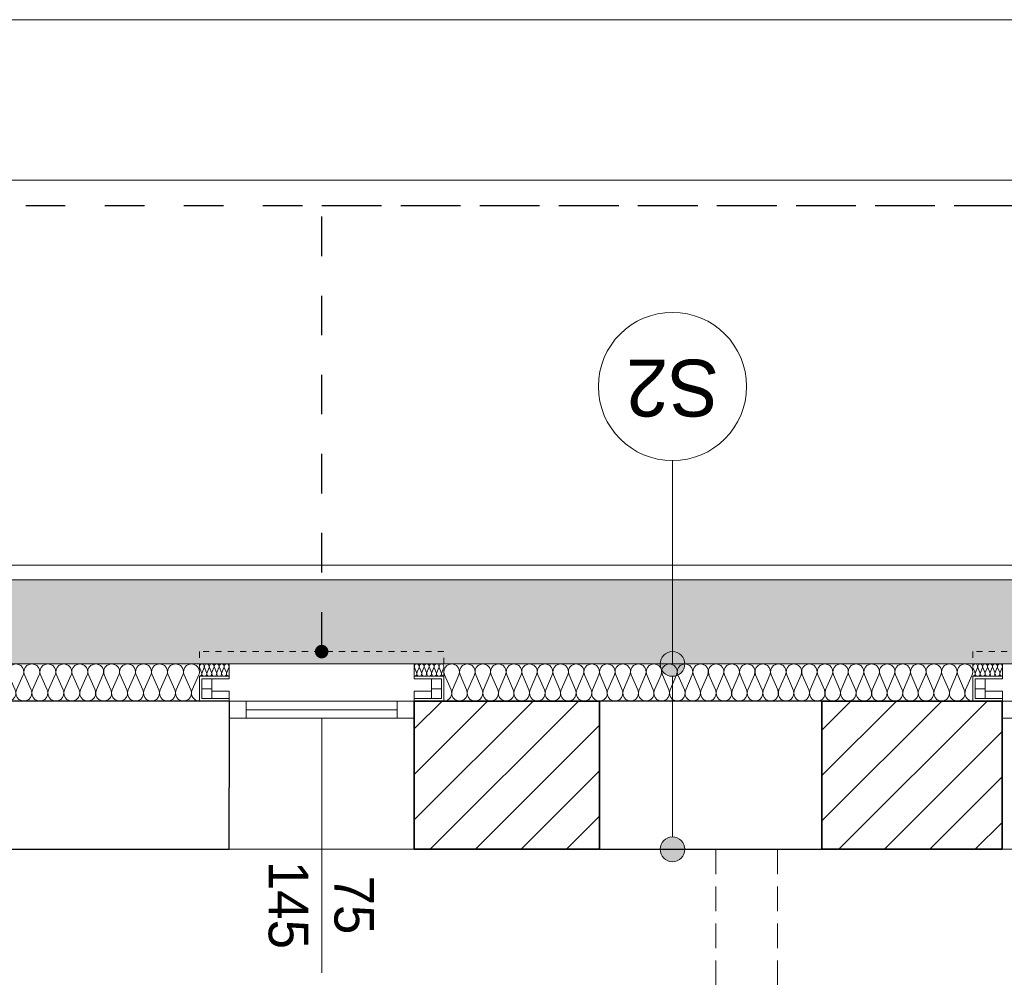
# Model space of a CAD drawing. Extents: x -547885 to -186295, y -25370 to 156194.
# Tile 168 of 256: x -484416 to -480430, y 43820 to 47694. Entities that reach past the tile are written whole.
import ezdxf

# ---------------------------------------------------------------- set-up
doc = ezdxf.new("R2010")
doc.units = 0
doc.header["$MEASUREMENT"] = 0
for name, pattern in [('Hidden Line', [50, 25, -25]), ('Krawędzie ukryte', [150, 100, -50]), ('Przerywana', [320, 160, -160])]:
    doc.linetypes.add(name, pattern=pattern)
for name, color, linetype in [('Arch ocieplenie', 7, 'Continuous'), ('Arch opisy', 7, 'Continuous'), ('Arch zmurowania', 7, 'Continuous'), ('INWENT WYMIARY', 7, 'Continuous')]:
    doc.layers.add(name, color=color, linetype=linetype)
for name, color, linetype, lineweight, true_color in [('Arch ocieplenie_Nr_Pióra__44', 7, 'Continuous', 9, 0x029e21), ('Arch okna_Nr_Pióra__82', 7, 'Continuous', 20, 0xaaaaaa), ('Arch wykończenie_Nr_Pióra__3', 7, 'Continuous', 18, 0xff6600)]:
    doc.layers.add(name, color=color, linetype=linetype, lineweight=lineweight, true_color=true_color)
for name, color, linetype, lineweight in [('Arch opisy_Nr_Pióra__1', 7, 'Continuous', 25), ('Arch opisy_Nr_Pióra__21', 7, 'Continuous', 9), ('ARCH TABELA_Nr_Pióra__21', 7, 'Continuous', 9), ('Arch teren_Nr_Pióra__5', 7, 'Continuous', 13), ('Arch wyposarzenie_Nr_Pióra__10', 134, 'Continuous', 18), ('Arch zmurowania_Nr_Pióra__21', 7, 'Continuous', 9), ('Arch zmurowania_Nr_Pióra__27', 7, 'Continuous', 35), ('INWENT WYMIARY_Nr_Pióra__21', 7, 'Continuous', 9), ('INWENT. OKNA_Nr_Pióra__21', 7, 'Continuous', 9), ('INWENT. OKNA_Nr_Pióra__5', 7, 'Continuous', 13), ('INWENT.ŚCIANY_Nr_Pióra__1', 7, 'Continuous', 25), ('INWENT.ŚCIANY_Nr_Pióra__21', 7, 'Continuous', 9), ('Istniejące stropy_Nr_Pióra__5', 7, 'Continuous', 13)]:
    doc.layers.add(name, color=color, linetype=linetype, lineweight=lineweight)
doc.styles.add('GENERATED_STYLE_2', font='txt')
doc.styles.add('GENERATED_STYLE_7', font='txt')
doc.dimstyles.new('GENERATED_STYLE__13', dxfattribs={"dimtxt": 0.18, "dimasz": 109.44, "dimexe": 0.18, "dimexo": 0.0625, "dimgap": 0.09, "dimtad": 0, "dimtih": 1, "dimtoh": 1, "dimdec": 4, "dimzin": 0, "dimdsep": 46, "dimcen": 0.09, "dimadec": 0, "dimazin": 0, "dimtfac": 1, "dimtdec": 4, "dimtmove": 0, "dimatfit": 3, "dimldrblk": 'ARROWHEAD_11', "dimfxl": 0, "dimtolj": 1, "dimtzin": 0, "dimarcsym": 0})
doc.dimstyles.new('GENERATED_STYLE__5', dxfattribs={"dimtxt": 160.000002, "dimasz": 114, "dimexe": 0.18, "dimexo": 0, "dimgap": 0.09, "dimtad": 1, "dimtih": 1, "dimtoh": 1, "dimdec": 0, "dimlfac": 0.1, "dimzin": 0, "dimdsep": 46, "dimtxsty": 'GENERATED_STYLE_2', "dimblk": 'ARROWHEAD_2', "dimblk1": 'ARROWHEAD_2', "dimblk2": 'ARROWHEAD_2', "dimcen": 0.09, "dimclrd": 7, "dimclre": 7, "dimclrt": 7, "dimazin": 0, "dimtfac": 1, "dimtdec": 4, "dimtmove": 0, "dimatfit": 3, "dimfxl": 0, "dimtolj": 1, "dimtzin": 0, "dimarcsym": 0})
doc.dimstyles.new('GENERATED_STYLE__6', dxfattribs={"dimtxt": 160.000002, "dimasz": 114, "dimexe": 0.18, "dimexo": 0, "dimgap": 0.09, "dimtad": 1, "dimdec": 0, "dimlfac": 0.1, "dimzin": 0, "dimdsep": 46, "dimtxsty": 'GENERATED_STYLE_2', "dimblk": 'ARROWHEAD_2', "dimblk1": 'ARROWHEAD_2', "dimblk2": 'ARROWHEAD_2', "dimcen": 0.09, "dimclrd": 7, "dimclre": 7, "dimclrt": 7, "dimazin": 0, "dimtfac": 1, "dimtdec": 4, "dimtmove": 2, "dimatfit": 3, "dimfxl": 0, "dimtolj": 1, "dimtzin": 0, "dimarcsym": 0})
doc.dimstyles.new('GENERATED_STYLE__7', dxfattribs={"dimtxt": 160.000002, "dimasz": 114, "dimexe": 0.18, "dimexo": 0, "dimgap": 0.09, "dimtad": 1, "dimdec": 0, "dimlfac": 0.1, "dimzin": 0, "dimdsep": 46, "dimtxsty": 'GENERATED_STYLE_2', "dimblk": 'ARROWHEAD_2', "dimblk1": 'ARROWHEAD_2', "dimblk2": 'ARROWHEAD_2', "dimcen": 0.09, "dimclrd": 7, "dimclre": 7, "dimclrt": 7, "dimazin": 0, "dimtfac": 1, "dimtdec": 4, "dimtmove": 0, "dimatfit": 3, "dimfxl": 0, "dimtolj": 1, "dimtzin": 0, "dimarcsym": 0})
pattern_1 = [(45, (0, 0), (-91.923878, 91.923878), [])]

# ---------------------------------------------------------------- blocks, each defined once
blk = doc.blocks.new('Izolacja cieplna 14_59', base_point=(-482698.3, 44937.6))
at = {"layer": 'Arch ocieplenie_Nr_Pióra__44', "linetype": 'Continuous'}
for p, q in [((-482695.7, 45042.9), (-482669.5, 44982.3)), ((-482664.2, 44982.3), (-482638, 45042.9)), ((-482632.7, 45042.9), (-482606.5, 44982.3)), ((-482601.3, 44982.3), (-482575.1, 45042.9)), ((-482569.8, 45042.9), (-482543.6, 44982.3)), ((-482538.3, 44982.3), (-482512.1, 45042.9)), ((-482506.8, 45042.9), (-482480.6, 44982.3)), ((-482475.3, 44982.3), (-482449.2, 45042.9)), ((-482443.9, 45042.9), (-482417.7, 44982.3)), ((-482412.4, 44982.3), (-482386.2, 45042.9)), ((-482380.9, 45042.9), (-482354.7, 44982.3)), ((-482349.4, 44982.3), (-482323.2, 45042.9)), ((-482318, 45042.9), (-482291.8, 44982.3)), ((-482286.5, 44982.3), (-482260.3, 45042.9)), ((-482255, 45042.9), (-482228.8, 44982.3)), ((-482223.5, 44982.3), (-482197.3, 45042.9)), ((-482192.1, 45042.9), (-482165.9, 44982.3)), ((-482160.6, 44982.3), (-482134.4, 45042.9)), ((-482129.1, 45042.9), (-482102.9, 44982.3)), ((-482097.6, 44982.3), (-482071.4, 45042.9)), ((-482066.1, 45042.9), (-482040, 44982.3)), ((-482034.7, 44982.3), (-482008.5, 45042.9)), ((-482003.2, 45042.9), (-481977, 44982.3)), ((-481971.7, 44982.3), (-481945.5, 45042.9)), ((-481940.2, 45042.9), (-481914.1, 44982.3)), ((-481908.8, 44982.3), (-481882.6, 45042.9)), ((-481877.3, 45042.9), (-481851.1, 44982.3)), ((-481845.8, 44982.3), (-481819.6, 45042.9)), ((-481814.3, 45042.9), (-481788.1, 44982.3)), ((-481782.9, 44982.3), (-481756.7, 45042.9)), ((-481751.4, 45042.9), (-481725.2, 44982.3)), ((-481719.9, 44982.3), (-481693.7, 45042.9)), ((-481688.4, 45042.9), (-481662.2, 44982.3)), ((-481657, 44982.3), (-481630.8, 45042.9)), ((-481625.5, 45042.9), (-481599.3, 44982.3)), ((-481594, 44982.3), (-481567.8, 45042.9)), ((-481562.5, 45042.9), (-481536.3, 44982.3)), ((-481531, 44982.3), (-481504.9, 45042.9)), ((-481499.6, 45042.9), (-481473.4, 44982.3)), ((-481468.1, 44982.3), (-481441.9, 45042.9)), ((-481436.6, 45042.9), (-481410.4, 44982.3)), ((-481405.1, 44982.3), (-481378.9, 45042.9)), ((-481373.7, 45042.9), (-481347.5, 44982.3)), ((-481342.2, 44982.3), (-481316, 45042.9)), ((-481310.7, 45042.9), (-481284.5, 44982.3)), ((-481279.2, 44982.3), (-481253, 45042.9)), ((-481247.8, 45042.9), (-481221.6, 44982.3)), ((-481216.3, 44982.3), (-481190.1, 45042.9)), ((-481184.8, 45042.9), (-481158.6, 44982.3)), ((-481153.3, 44982.3), (-481127.1, 45042.9)), ((-481121.8, 45042.9), (-481095.7, 44982.3)), ((-481090.4, 44982.3), (-481064.2, 45042.9)), ((-481058.9, 45042.9), (-481032.7, 44982.3)), ((-481027.4, 44982.3), (-481001.2, 45042.9)), ((-480995.9, 45042.9), (-480969.8, 44982.3)), ((-480964.5, 44982.3), (-480938.3, 45042.9)), ((-480933, 45042.9), (-480906.8, 44982.3)), ((-480901.5, 44982.3), (-480875.3, 45042.9)), ((-480870, 45042.9), (-480843.8, 44982.3)), ((-480838.6, 44982.3), (-480812.4, 45042.9)), ((-480807.1, 45042.9), (-480780.9, 44982.3)), ((-480775.6, 44982.3), (-480749.4, 45042.9)), ((-480744.1, 45042.9), (-480717.9, 44982.3)), ((-480712.6, 44982.3), (-480686.5, 45042.9)), ((-480681.2, 45042.9), (-480655, 44982.3)), ((-480649.7, 44982.3), (-480623.5, 45042.9)), ((-480618.2, 45042.9), (-480592, 44982.3)), ((-480586.7, 44982.3), (-480560.6, 45042.9))]:
    blk.add_line(p, q, dxfattribs=at)
for centre, start_param, end_param in [((-482666.8, 45055.7), 4.299595, 8.266775), ((-482603.9, 45055.7), 4.299595, 8.266775), ((-482540.9, 45055.7), 4.299595, 8.266775), ((-482478, 45055.7), 4.299595, 8.266775), ((-482415, 45055.7), 4.299595, 8.266775), ((-482352.1, 45055.7), 4.299595, 8.266775), ((-482289.1, 45055.7), 4.299595, 8.266775), ((-482226.2, 45055.7), 4.299595, 8.266775), ((-482163.2, 45055.7), 4.299595, 8.266775), ((-482100.3, 45055.7), 4.299595, 8.266775), ((-482037.3, 45055.7), 4.299595, 8.266775), ((-481974.4, 45055.7), 4.299595, 8.266775), ((-481911.4, 45055.7), 4.299595, 8.266775), ((-481848.5, 45055.7), 4.299595, 8.266775), ((-481785.5, 45055.7), 4.299595, 8.266775), ((-481722.5, 45055.7), 4.299595, 8.266775), ((-481659.6, 45055.7), 4.299595, 8.266775), ((-481596.6, 45055.7), 4.299595, 8.266775), ((-481533.7, 45055.7), 4.299595, 8.266775), ((-481470.7, 45055.7), 4.299595, 8.266775), ((-481407.8, 45055.7), 4.299595, 8.266775), ((-481344.8, 45055.7), 4.299595, 8.266775), ((-481281.9, 45055.7), 4.299595, 8.266775), ((-481218.9, 45055.7), 4.299595, 8.266775), ((-481156, 45055.7), 4.299595, 8.266775), ((-481093, 45055.7), 4.299595, 8.266775), ((-481030.1, 45055.7), 4.299595, 8.266775), ((-480967.1, 45055.7), 4.299595, 8.266775), ((-480904.2, 45055.7), 4.299595, 8.266775), ((-480841.2, 45055.7), 4.299595, 8.266775), ((-480778.2, 45055.7), 4.299595, 8.266775), ((-480715.3, 45055.7), 4.299595, 8.266775), ((-480652.3, 45055.7), 4.299595, 8.266775), ((-480589.4, 45055.7), 4.299595, 8.266775), ((-482698.3, 44969.5), 3.141593, 5.125182), ((-482635.4, 44969.5), 1.158004, 5.125183), ((-482572.4, 44969.5), 1.158004, 5.125183), ((-482509.5, 44969.5), 1.158004, 5.125183), ((-482446.5, 44969.5), 1.158004, 5.125183), ((-482383.6, 44969.5), 1.158004, 5.125183), ((-482320.6, 44969.5), 1.158004, 5.125183), ((-482257.7, 44969.5), 1.158004, 5.125183), ((-482194.7, 44969.5), 1.158004, 5.125183), ((-482131.7, 44969.5), 1.158004, 5.125183), ((-482068.8, 44969.5), 1.158004, 5.125183), ((-482005.8, 44969.5), 1.158004, 5.125183), ((-481942.9, 44969.5), 1.158004, 5.125183), ((-481879.9, 44969.5), 1.158004, 5.125183), ((-481817, 44969.5), 1.158004, 5.125183), ((-481754, 44969.5), 1.158004, 5.125183), ((-481691.1, 44969.5), 1.158004, 5.125183), ((-481628.1, 44969.5), 1.158004, 5.125183), ((-481565.2, 44969.5), 1.158004, 5.125183), ((-481502.2, 44969.5), 1.158004, 5.125183), ((-481439.3, 44969.5), 1.158004, 5.125183), ((-481376.3, 44969.5), 1.158004, 5.125183), ((-481313.4, 44969.5), 1.158004, 5.125183), ((-481250.4, 44969.5), 1.158004, 5.125183), ((-481187.4, 44969.5), 1.158004, 5.125183), ((-481124.5, 44969.5), 1.158004, 5.125183), ((-481061.5, 44969.5), 1.158004, 5.125183), ((-480998.6, 44969.5), 1.158004, 5.125183), ((-480935.6, 44969.5), 1.158004, 5.125183), ((-480872.7, 44969.5), 1.158004, 5.125183), ((-480809.7, 44969.5), 1.158004, 5.125183), ((-480746.8, 44969.5), 1.158004, 5.125183), ((-480683.8, 44969.5), 1.158004, 5.125183), ((-480620.9, 44969.5), 1.158004, 5.125183), ((-480557.9, 44969.5), 1.158004, 3.141593)]:
    blk.add_ellipse(centre, major_axis=(0, 31.9), ratio=0.986677, start_param=start_param, end_param=end_param, dxfattribs=at)
blk = doc.blocks.new('Izolacja cieplna 14_60', base_point=(-485238.3, 44937.6))
at = {"layer": 'Arch ocieplenie_Nr_Pióra__44', "linetype": 'Continuous'}
for p, q in [((-485235.6, 45042.9), (-485208.7, 44982.3)), ((-485203.3, 44982.3), (-485176.5, 45042.9)), ((-485171, 45042.9), (-485144.2, 44982.3)), ((-485138.7, 44982.3), (-485111.9, 45042.9)), ((-485106.4, 45042.9), (-485079.6, 44982.3)), ((-485074.2, 44982.3), (-485047.3, 45042.9)), ((-485041.9, 45042.9), (-485015, 44982.3)), ((-485009.6, 44982.3), (-484982.7, 45042.9)), ((-484977.3, 45042.9), (-484950.4, 44982.3)), ((-484945, 44982.3), (-484918.1, 45042.9)), ((-484912.7, 45042.9), (-484885.8, 44982.3)), ((-484880.4, 44982.3), (-484853.5, 45042.9)), ((-484848.1, 45042.9), (-484821.2, 44982.3)), ((-484815.8, 44982.3), (-484789, 45042.9)), ((-484783.5, 45042.9), (-484756.7, 44982.3)), ((-484751.2, 44982.3), (-484724.4, 45042.9)), ((-484718.9, 45042.9), (-484692.1, 44982.3)), ((-484686.7, 44982.3), (-484659.8, 45042.9)), ((-484654.4, 45042.9), (-484627.5, 44982.3)), ((-484622.1, 44982.3), (-484595.2, 45042.9)), ((-484589.8, 45042.9), (-484562.9, 44982.3)), ((-484557.5, 44982.3), (-484530.6, 45042.9)), ((-484525.2, 45042.9), (-484498.3, 44982.3)), ((-484492.9, 44982.3), (-484466, 45042.9)), ((-484460.6, 45042.9), (-484433.7, 44982.3)), ((-484428.3, 44982.3), (-484401.5, 45042.9)), ((-484396, 45042.9), (-484369.2, 44982.3)), ((-484363.7, 44982.3), (-484336.9, 45042.9)), ((-484331.4, 45042.9), (-484304.6, 44982.3)), ((-484299.2, 44982.3), (-484272.3, 45042.9)), ((-484266.9, 45042.9), (-484240, 44982.3)), ((-484234.6, 44982.3), (-484207.7, 45042.9)), ((-484202.3, 45042.9), (-484175.4, 44982.3)), ((-484170, 44982.3), (-484143.1, 45042.9)), ((-484137.7, 45042.9), (-484110.8, 44982.3)), ((-484105.4, 44982.3), (-484078.5, 45042.9)), ((-484073.1, 45042.9), (-484046.2, 44982.3)), ((-484040.8, 44982.3), (-484014, 45042.9)), ((-484008.5, 45042.9), (-483981.7, 44982.3)), ((-483976.2, 44982.3), (-483949.4, 45042.9)), ((-483943.9, 45042.9), (-483917.1, 44982.3)), ((-483911.7, 44982.3), (-483884.8, 45042.9)), ((-483879.4, 45042.9), (-483852.5, 44982.3)), ((-483847.1, 44982.3), (-483820.2, 45042.9)), ((-483814.8, 45042.9), (-483787.9, 44982.3)), ((-483782.5, 44982.3), (-483755.6, 45042.9)), ((-483750.2, 45042.9), (-483723.3, 44982.3)), ((-483717.9, 44982.3), (-483691, 45042.9))]:
    blk.add_line(p, q, dxfattribs=at)
for centre, start_param, end_param in [((-485206, 45055.7), 5.870392, 9.837571), ((-485141.5, 45055.7), 5.870392, 9.837571), ((-485076.9, 45055.7), 5.870392, 9.837571), ((-485012.3, 45055.7), 5.870392, 9.837571), ((-484947.7, 45055.7), 5.870392, 9.837571), ((-484883.1, 45055.7), 5.870392, 9.837571), ((-484818.5, 45055.7), 5.870392, 9.837571), ((-484754, 45055.7), 5.870392, 9.837571), ((-484689.4, 45055.7), 5.870392, 9.837571), ((-484624.8, 45055.7), 5.870392, 9.837571), ((-484560.2, 45055.7), 5.870392, 9.837571), ((-484495.6, 45055.7), 5.870392, 9.837571), ((-484431, 45055.7), 5.870392, 9.837571), ((-484366.5, 45055.7), 5.870392, 9.837571), ((-484301.9, 45055.7), 5.870392, 9.837571), ((-484237.3, 45055.7), 5.870392, 9.837571), ((-484172.7, 45055.7), 5.870392, 9.837571), ((-484108.1, 45055.7), 5.870392, 9.837571), ((-484043.5, 45055.7), 5.870392, 9.837571), ((-483979, 45055.7), 5.870392, 9.837571), ((-483914.4, 45055.7), 5.870392, 9.837571), ((-483849.8, 45055.7), 5.870392, 9.837571), ((-483785.2, 45055.7), 5.870392, 9.837571), ((-483720.6, 45055.7), 5.870392, 9.837571), ((-485238.3, 44969.5), 4.712389, 6.695979), ((-485173.7, 44969.5), 2.7288, 6.695979), ((-485109.2, 44969.5), 2.7288, 6.695979), ((-485044.6, 44969.5), 2.7288, 6.695979), ((-484980, 44969.5), 2.7288, 6.695979), ((-484915.4, 44969.5), 2.7288, 6.695979), ((-484850.8, 44969.5), 2.7288, 6.695979), ((-484786.2, 44969.5), 2.7288, 6.695979), ((-484721.7, 44969.5), 2.7288, 6.695979), ((-484657.1, 44969.5), 2.7288, 6.695979), ((-484592.5, 44969.5), 2.7288, 6.695979), ((-484527.9, 44969.5), 2.7288, 6.695979), ((-484463.3, 44969.5), 2.7288, 6.695979), ((-484398.7, 44969.5), 2.7288, 6.695979), ((-484334.2, 44969.5), 2.7288, 6.695979), ((-484269.6, 44969.5), 2.7288, 6.695979), ((-484205, 44969.5), 2.7288, 6.695979), ((-484140.4, 44969.5), 2.7288, 6.695979), ((-484075.8, 44969.5), 2.7288, 6.695979), ((-484011.2, 44969.5), 2.7288, 6.695979), ((-483946.7, 44969.5), 2.7288, 6.695979), ((-483882.1, 44969.5), 2.7288, 6.695979), ((-483817.5, 44969.5), 2.7288, 6.695979), ((-483752.9, 44969.5), 2.7288, 6.695979), ((-483688.3, 44969.5), 2.7288, 4.712389)]:
    blk.add_ellipse(centre, major_axis=(32.3, 0), ratio=0.987924, start_param=start_param, end_param=end_param, dxfattribs=at)
blk = doc.blocks.new('Izolacja cieplna 14_88', base_point=(-483688.3, 45037.6))
at = {"layer": 'Arch ocieplenie_Nr_Pióra__44', "linetype": 'Continuous'}
for p, q in [((-483687.5, 45072.7), (-483679.2, 45052.5)), ((-483677.5, 45052.5), (-483669.2, 45072.7)), ((-483667.5, 45072.7), (-483659.2, 45052.5)), ((-483657.5, 45052.5), (-483649.2, 45072.7)), ((-483647.5, 45072.7), (-483639.2, 45052.5)), ((-483637.5, 45052.5), (-483629.2, 45072.7)), ((-483627.5, 45072.7), (-483619.2, 45052.5)), ((-483617.5, 45052.5), (-483609.2, 45072.7)), ((-483607.5, 45072.7), (-483599.2, 45052.5)), ((-483597.5, 45052.5), (-483589.2, 45072.7)), ((-483587.5, 45072.7), (-483579.2, 45052.5)), ((-483577.5, 45052.5), (-483569.2, 45072.7))]:
    blk.add_line(p, q, dxfattribs=at)
for centre, start_param, end_param in [((-483678.3, 45077), 4.299595, 8.266775), ((-483658.3, 45077), 4.299595, 8.266775), ((-483638.3, 45077), 4.299595, 8.266775), ((-483618.3, 45077), 4.299595, 8.266775), ((-483598.3, 45077), 4.299595, 8.266775), ((-483578.3, 45077), 4.299595, 8.266775), ((-483688.3, 45048.3), 3.141593, 5.125182), ((-483668.3, 45048.3), 1.158004, 5.125183), ((-483648.3, 45048.3), 1.158004, 5.125183), ((-483628.3, 45048.3), 1.158004, 5.125183), ((-483608.3, 45048.3), 1.158004, 5.125183), ((-483588.3, 45048.3), 1.158004, 5.125183), ((-483568.3, 45048.3), 1.158004, 3.141593)]:
    blk.add_ellipse(centre, major_axis=(0, 10.6), ratio=0.940491, start_param=start_param, end_param=end_param, dxfattribs=at)
blk = doc.blocks.new('Izolacja cieplna 14_89', base_point=(-482818.3, 45037.6))
at = {"layer": 'Arch ocieplenie_Nr_Pióra__44', "linetype": 'Continuous'}
for p, q in [((-482817.5, 45072.7), (-482809.2, 45052.5)), ((-482807.5, 45052.5), (-482799.2, 45072.7)), ((-482797.5, 45072.7), (-482789.2, 45052.5)), ((-482787.5, 45052.5), (-482779.2, 45072.7)), ((-482777.5, 45072.7), (-482769.2, 45052.5)), ((-482767.5, 45052.5), (-482759.2, 45072.7)), ((-482757.5, 45072.7), (-482749.2, 45052.5)), ((-482747.5, 45052.5), (-482739.2, 45072.7)), ((-482737.5, 45072.7), (-482729.2, 45052.5)), ((-482727.5, 45052.5), (-482719.2, 45072.7)), ((-482717.5, 45072.7), (-482709.2, 45052.5)), ((-482707.5, 45052.5), (-482699.2, 45072.7))]:
    blk.add_line(p, q, dxfattribs=at)
for centre, start_param, end_param in [((-482808.3, 45077), 4.299595, 8.266775), ((-482788.3, 45077), 4.299595, 8.266775), ((-482768.3, 45077), 4.299595, 8.266775), ((-482748.3, 45077), 4.299595, 8.266775), ((-482728.3, 45077), 4.299595, 8.266775), ((-482708.3, 45077), 4.299595, 8.266775), ((-482818.3, 45048.3), 3.141593, 5.125182), ((-482798.3, 45048.3), 1.158004, 5.125183), ((-482778.3, 45048.3), 1.158004, 5.125183), ((-482758.3, 45048.3), 1.158004, 5.125183), ((-482738.3, 45048.3), 1.158004, 5.125183), ((-482718.3, 45048.3), 1.158004, 5.125183), ((-482698.3, 45048.3), 1.158004, 3.141593)]:
    blk.add_ellipse(centre, major_axis=(0, 10.6), ratio=0.940491, start_param=start_param, end_param=end_param, dxfattribs=at)
blk = doc.blocks.new('Izolacja cieplna 14_92', base_point=(-480557.9, 45037.6))
at = {"layer": 'Arch ocieplenie_Nr_Pióra__44', "linetype": 'Continuous'}
for p, q in [((-480557.1, 45072.7), (-480548.7, 45052.5)), ((-480547.1, 45052.5), (-480538.7, 45072.7)), ((-480537.1, 45072.7), (-480528.7, 45052.5)), ((-480527.1, 45052.5), (-480518.7, 45072.7)), ((-480517.1, 45072.7), (-480508.7, 45052.5)), ((-480507.1, 45052.5), (-480498.7, 45072.7)), ((-480497.1, 45072.7), (-480488.7, 45052.5)), ((-480487.1, 45052.5), (-480478.7, 45072.7)), ((-480477.1, 45072.7), (-480468.7, 45052.5)), ((-480467.1, 45052.5), (-480458.7, 45072.7)), ((-480457.1, 45072.7), (-480448.7, 45052.5)), ((-480447.1, 45052.5), (-480438.7, 45072.7))]:
    blk.add_line(p, q, dxfattribs=at)
for centre, start_param, end_param in [((-480547.9, 45077), 4.299595, 8.266775), ((-480527.9, 45077), 4.299595, 8.266775), ((-480507.9, 45077), 4.299595, 8.266775), ((-480487.9, 45077), 4.299595, 8.266775), ((-480467.9, 45077), 4.299595, 8.266775), ((-480447.9, 45077), 4.299595, 8.266775), ((-480557.9, 45048.3), 3.141593, 5.125182), ((-480537.9, 45048.3), 1.158004, 5.125183), ((-480517.9, 45048.3), 1.158004, 5.125183), ((-480497.9, 45048.3), 1.158004, 5.125183), ((-480477.9, 45048.3), 1.158004, 5.125183), ((-480457.9, 45048.3), 1.158004, 5.125183), ((-480437.9, 45048.3), 1.158004, 3.141593)]:
    blk.add_ellipse(centre, major_axis=(0, 10.6), ratio=0.940491, start_param=start_param, end_param=end_param, dxfattribs=at)
blk = doc.blocks.new('Ściana_8', base_point=(-482818.3, 44937.6))
at = {"layer": 'Arch zmurowania_Nr_Pióra__21', "linetype": 'Continuous'}
h = blk.add_hatch(dxfattribs=at)
h.set_pattern_fill('Common_Brick', color=256, style=0, pattern_type=2)
h.set_pattern_definition(pattern_1)
h.paths.add_polyline_path([(-482818.3, 44337.6), (-482068.3, 44337.6), (-482068.3, 44937.6), (-482818.3, 44937.6)], flags=0)
at = {"layer": 'Arch zmurowania_Nr_Pióra__27', "linetype": 'Continuous'}
for p, q in [((-482068.3, 44937.6), (-482818.3, 44937.6)), ((-482818.3, 44937.6), (-482818.3, 44337.6)), ((-482068.3, 44337.6), (-482068.3, 44937.6)), ((-482818.3, 44337.6), (-482068.3, 44337.6))]:
    blk.add_line(p, q, dxfattribs=at)
blk = doc.blocks.new('Ściana_10', base_point=(-481168.3, 44937.6))
at = {"layer": 'Arch zmurowania_Nr_Pióra__21', "linetype": 'Continuous'}
h = blk.add_hatch(dxfattribs=at)
h.set_pattern_fill('Common_Brick', color=256, style=0, pattern_type=2)
h.set_pattern_definition(pattern_1)
h.paths.add_polyline_path([(-481168.3, 44337.6), (-480438.7, 44337.6), (-480438.7, 44937.6), (-481168.3, 44937.6)], flags=0)
at = {"layer": 'Arch zmurowania_Nr_Pióra__27', "linetype": 'Continuous'}
for p, q in [((-480438.7, 44937.6), (-481168.3, 44937.6)), ((-481168.3, 44937.6), (-481168.3, 44337.6)), ((-480438.7, 44337.6), (-480438.7, 44937.6)), ((-481168.3, 44337.6), (-480438.7, 44337.6))]:
    blk.add_line(p, q, dxfattribs=at)
blk = doc.blocks.new('*D651')
at = {"layer": 'INWENT WYMIARY_Nr_Pióra__21', "linetype": 'Continuous'}
for p, q in [((-506420.1, 45147.6), (-506420.1, 45221)), ((-506495.1, 45190.9), (-506345.1, 45104.3)), ((-506307.6, 45147.6), (-506532.6, 45147.6)), ((-506345.1, 45044.3), (-506495.1, 45130.9)), ((-506420.1, 45087.6), (-506420.1, 45147.6)), ((-506307.6, 45087.6), (-506532.6, 45087.6)), ((-506420.1, 45014.3), (-506420.1, 45087.6))]:
    blk.add_line(p, q, dxfattribs=at)
at = {"layer": 'INWENT WYMIARY_Nr_Pióra__21', "insert": (-506452.1, 44941.9), "char_height": 160, "attachment_point": 7, "rotation": 90, "style": 'GENERATED_STYLE_2'}
blk.add_mtext('{6}', dxfattribs=at)
blk = doc.blocks.new('ARROWHEAD_2')
at = {"color": 0, "linetype": 'Continuous', "lineweight": 0}
for p, q in [((-0.378, -0.655), (0.378, 0.655)), ((0, 0), (-1, 0))]:
    blk.add_line(p, q, dxfattribs=at)
blk = doc.blocks.new('*D652')
at = {"layer": 'INWENT WYMIARY_Nr_Pióra__21', "linetype": 'Continuous'}
for p, q in [((-509898.3, 46932.8), (-509898.3, 47157.8)), ((-471873.3, 46932.8), (-471873.3, 47157.8)), ((-509855, 47120.3), (-509941.6, 46970.3)), ((-471916.6, 46970.3), (-471830, 47120.3)), ((-509971.7, 47045.3), (-509898.3, 47045.3)), ((-509898.3, 47045.3), (-471873.3, 47045.3)), ((-471873.3, 47045.3), (-471800, 47045.3))]:
    blk.add_line(p, q, dxfattribs=at)
at = {"layer": 'INWENT WYMIARY_Nr_Pióra__21', "insert": (-491116.2, 47077.3), "char_height": 160, "attachment_point": 7, "style": 'GENERATED_STYLE_2'}
blk.add_mtext('{3\xa0803}', dxfattribs=at)
blk = doc.blocks.new('*D654')
at = {"layer": 'INWENT WYMIARY_Nr_Pióra__21', "linetype": 'Continuous'}
for p, q in [((-471242.1, 45147.6), (-471242.1, 45221)), ((-471317.1, 45190.9), (-471167.1, 45104.3)), ((-471129.6, 45147.6), (-471354.6, 45147.6)), ((-471167.1, 45044.3), (-471317.1, 45130.9)), ((-471242.1, 45087.6), (-471242.1, 45147.6)), ((-471129.6, 45087.6), (-471354.6, 45087.6))]:
    blk.add_line(p, q, dxfattribs=at)
at = {"layer": 'INWENT WYMIARY_Nr_Pióra__21', "char_height": 160, "attachment_point": 7, "rotation": 90, "style": 'GENERATED_STYLE_2'}
for s, insert in [('{6}', (-471274.1, 45248.7)), ('{1\xa0238}', (-471274.1, 38667.2))]:
    blk.add_mtext(s, dxfattribs=dict(at, insert=insert))
blk = doc.blocks.new('*D655')
at = {"layer": 'INWENT WYMIARY_Nr_Pióra__21', "linetype": 'Continuous'}
for p, q in [((-471020.1, 45147.6), (-471020.1, 45221)), ((-470945.1, 45104.3), (-471095.1, 45190.9)), ((-470907.6, 45147.6), (-471132.6, 45147.6)), ((-471020.1, 32707.6), (-471020.1, 45147.6)), ((-471095.1, 32750.9), (-470945.1, 32664.3)), ((-470907.6, 32707.6), (-471132.6, 32707.6)), ((-471020.1, 32634.3), (-471020.1, 32707.6))]:
    blk.add_line(p, q, dxfattribs=at)
at = {"layer": 'INWENT WYMIARY_Nr_Pióra__21', "insert": (-471052.1, 38697.2), "char_height": 160, "attachment_point": 7, "rotation": 90, "style": 'GENERATED_STYLE_2'}
blk.add_mtext('{1\xa0244}', dxfattribs=at)
blk = doc.blocks.new('ARROWHEAD_11')
at = {"color": 0, "linetype": 'Continuous', "lineweight": 0}
blk.add_line((0, 0), (-1, 0), dxfattribs=at)
at = {"color": 0, "linetype": 'Continuous', "lineweight": 0, "const_width": 0.25, "flags": 128}
blk.add_lwpolyline([(-0.125, 0, 1), (0.125, 0, 1)], format="xyb", close=True, dxfattribs=at)
blk = doc.blocks.new('Linia_36', base_point=(-481773.3, 44337.6))
at = {"layer": 'Arch opisy_Nr_Pióra__21', "linetype": 'Continuous'}
for points in [[(-481723.3, 45087.6), (-481727.1, 45106.8), (-481737.9, 45123), (-481754.1, 45133.8), (-481773.3, 45137.6), (-481792.4, 45133.8), (-481808.6, 45123), (-481819.4, 45106.8), (-481823.3, 45087.6), (-481819.4, 45068.5), (-481808.6, 45052.3), (-481792.4, 45041.4), (-481773.3, 45037.6), (-481754.1, 45041.4), (-481737.9, 45052.3), (-481727.1, 45068.5)], [(-481723.3, 44337.6), (-481727.1, 44356.8), (-481737.9, 44373), (-481754.1, 44383.8), (-481773.3, 44387.6), (-481792.4, 44383.8), (-481808.6, 44373), (-481819.4, 44356.8), (-481823.3, 44337.6), (-481819.4, 44318.5), (-481808.6, 44302.3), (-481792.4, 44291.4), (-481773.3, 44287.6), (-481754.1, 44291.4), (-481737.9, 44302.3), (-481727.1, 44318.5)]]:
    blk.add_hatch(color=256, dxfattribs=at).paths.add_polyline_path(points, flags=0)
blk.add_line((-481773.3, 44387.6), (-481773.3, 45037.6), dxfattribs=at)
for centre in [(-481773.3, 45087.6), (-481773.3, 44337.6)]:
    blk.add_circle(centre, 50, dxfattribs=at)
blk = doc.blocks.new('Linia_37', base_point=(-481773.3, 45087.6))
at = {"layer": 'Arch opisy_Nr_Pióra__21', "linetype": 'Continuous'}
blk.add_line((-481773.3, 45087.6), (-481773.3, 45910.2), dxfattribs=at)
blk.add_circle((-481773.3, 46210.2), 300, dxfattribs=at)

msp = doc.modelspace()

# ---------------------------------------------------------------- hatches: boundary and pattern name
at = {"layer": 'Arch okna_Nr_Pióra__82', "linetype": 'Continuous'}
h = msp.add_hatch(dxfattribs=at)
h.set_pattern_fill('Render', color=256, style=0, pattern_type=2)
h.set_pattern_definition([(45, (0, 350), (-111.36932, 111.36932), [0, -105, 0, -157.5]), (110, (350, 350), (148.00159, 53.868173), [0, -77, 0, -133])])
h.paths.add_polyline_path([(-471533.3, 44942.6), (-471533.3, 45427.6), (-488363.3, 45427.6), (-488363.3, 45087.6), (-471873.3, 45087.6), (-471873.3, 44942.6)], flags=0)

# ---------------------------------------------------------------- linework, layer by layer
at = {"layer": 'ARCH TABELA_Nr_Pióra__21', "linetype": 'Continuous'}
msp.add_line((-510973.3, 47694.2), (-470223.3, 47694.2), dxfattribs=at)
at = {"layer": 'Arch teren_Nr_Pióra__5', "linetype": 'Continuous'}
for p, q in [((-488363.3, 45487.6), (-471473.3, 45487.6)), ((-488363.3, 45427.6), (-471533.3, 45427.6))]:
    msp.add_line(p, q, dxfattribs=at)
at = {"layer": 'Arch wykończenie_Nr_Pióra__3', "linetype": 'Continuous'}
for p, q in [((-485358.3, 45087.6), (-483568.3, 45087.6)), ((-483568.3, 45037.6), (-483568.3, 45087.6)), ((-482818.3, 45087.6), (-480437.9, 45087.6)), ((-482818.3, 45037.6), (-482818.3, 45087.6)), ((-480437.9, 45037.6), (-480437.9, 45087.6))]:
    msp.add_line(p, q, dxfattribs=at)
at = {"layer": 'Arch wyposarzenie_Nr_Pióra__10', "linetype": 'Hidden Line'}
for p, q in [((-482698.3, 45137.6), (-483688.3, 45137.6)), ((-483688.3, 45137.6), (-483688.3, 44937.6)), ((-482698.3, 44937.6), (-482698.3, 45137.6)), ((-479567.9, 45137.6), (-480557.9, 45137.6)), ((-480557.9, 45137.6), (-480557.9, 44937.6))]:
    msp.add_line(p, q, dxfattribs=at)
at = {"layer": 'Arch wyposarzenie_Nr_Pióra__10', "linetype": 'Continuous'}
for p, q in [((-483688.3, 44937.6), (-483688.3, 45037.6)), ((-483688.3, 45037.6), (-483568.3, 45037.6)), ((-483568.3, 45037.6), (-483568.3, 45027.6)), ((-482698.3, 45037.6), (-482818.3, 45037.6)), ((-482818.3, 45037.6), (-482818.3, 45027.6)), ((-482698.3, 44937.6), (-482698.3, 45037.6)), ((-480557.9, 44937.6), (-480557.9, 45037.6)), ((-480557.9, 45037.6), (-480437.9, 45037.6)), ((-480437.9, 45037.6), (-480437.9, 45027.6)), ((-483678.3, 45027.6), (-483568.3, 45027.6)), ((-483678.3, 44947.6), (-483678.3, 45027.6)), ((-483638.3, 44947.6), (-483638.3, 45027.6)), ((-482708.3, 45027.6), (-482818.3, 45027.6)), ((-482748.3, 44947.6), (-482748.3, 45027.6)), ((-482708.3, 44947.6), (-482708.3, 45027.6)), ((-480547.9, 45027.6), (-480437.9, 45027.6)), ((-480547.9, 44947.6), (-480547.9, 45027.6)), ((-480507.9, 44947.6), (-480507.9, 45027.6)), ((-483638.3, 44987.6), (-483678.3, 44987.6)), ((-483568.1, 44977.6), (-483638.3, 44977.6)), ((-483568.1, 44947.6), (-483568.1, 44977.6)), ((-482818.6, 44947.6), (-482818.6, 44977.6)), ((-482818.6, 44977.6), (-482748.3, 44977.6)), ((-482748.3, 44987.6), (-482708.3, 44987.6)), ((-480507.9, 44987.6), (-480547.9, 44987.6)), ((-480437.6, 44977.6), (-480507.9, 44977.6)), ((-480437.6, 44947.6), (-480437.6, 44977.6)), ((-483568.3, 44937.6), (-483688.3, 44937.6)), ((-483568.3, 44947.6), (-483678.3, 44947.6)), ((-483568.3, 44947.6), (-483568.3, 44937.6)), ((-482818.3, 44947.6), (-482708.3, 44947.6)), ((-482818.3, 44947.6), (-482818.3, 44937.6)), ((-482818.3, 44937.6), (-482698.3, 44937.6)), ((-480437.9, 44937.6), (-480557.9, 44937.6)), ((-480437.9, 44947.6), (-480547.9, 44947.6)), ((-480437.9, 44947.6), (-480437.9, 44937.6))]:
    msp.add_line(p, q, dxfattribs=at)
at = {"layer": 'INWENT. OKNA_Nr_Pióra__5', "linetype": 'Continuous'}
for p, q in [((-483568.3, 44937.6), (-482818.3, 44937.6)), ((-483498.3, 44937.6), (-483498.3, 44867.6)), ((-482888.3, 44937.6), (-482888.3, 44867.6)), ((-480438.7, 44937.6), (-479688.7, 44937.6)), ((-482888.3, 44902.6), (-483498.3, 44902.6)), ((-483568.3, 44867.6), (-482818.3, 44867.6)), ((-483193.3, 44867.6), (-483193.3, 43837.6)), ((-480438.7, 44867.6), (-479688.7, 44867.6))]:
    msp.add_line(p, q, dxfattribs=at)
at = {"layer": 'INWENT.ŚCIANY_Nr_Pióra__1', "linetype": 'Continuous'}
for p, q in [((-483568.3, 44937.6), (-485343.3, 44937.6)), ((-483568.3, 44937.6), (-483568.3, 44587.6)), ((-481168.3, 44937.6), (-482068.3, 44937.6)), ((-482068.3, 44937.6), (-482068.3, 44587.6)), ((-481168.3, 44937.6), (-481168.3, 44587.6)), ((-483568.3, 44337.6), (-483568.3, 44587.6)), ((-482068.3, 44337.6), (-482068.3, 44587.6)), ((-481168.3, 44337.6), (-481168.3, 44587.6)), ((-485358.3, 44337.6), (-483568.3, 44337.6)), ((-482068.3, 44337.6), (-481168.3, 44337.6))]:
    msp.add_line(p, q, dxfattribs=at)
at = {"layer": 'INWENT.ŚCIANY_Nr_Pióra__21', "linetype": 'Continuous'}
for p, q in [((-483568.3, 45087.6), (-482818.3, 45087.6)), ((-480437.9, 45087.6), (-479687.9, 45087.6)), ((-483568.3, 44337.6), (-482068.3, 44337.6)), ((-481168.3, 44337.6), (-479668.3, 44337.6))]:
    msp.add_line(p, q, dxfattribs=at)
at = {"layer": 'Istniejące stropy_Nr_Pióra__5', "linetype": 'Krawędzie ukryte'}
for p, q in [((-481598.3, 44337.6), (-481598.3, 39017.6)), ((-481348.3, 44337.6), (-481348.3, 39017.6))]:
    msp.add_line(p, q, dxfattribs=at)

# ---------------------------------------------------------------- block references
at = {"layer": 'Arch ocieplenie', "color": 104, "linetype": 'Continuous', "lineweight": 13, "true_color": 0x029e21}
for name, p in [('Izolacja cieplna 14_60', (-485238.3, 44937.6)), ('Izolacja cieplna 14_88', (-483688.3, 45037.6)), ('Izolacja cieplna 14_89', (-482818.3, 45037.6)), ('Izolacja cieplna 14_59', (-482698.3, 44937.6)), ('Izolacja cieplna 14_92', (-480557.9, 45037.6))]:
    msp.add_blockref(name, p, dxfattribs=at)
at = {"layer": 'Arch opisy', "linetype": 'Continuous'}
for name, p in [('Linia_37', (-481773.3, 45087.6)), ('Linia_36', (-481773.3, 44337.6))]:
    msp.add_blockref(name, p, dxfattribs=at)
at = {"layer": 'Arch zmurowania'}
for name, p in [('Ściana_8', (-482818.3, 44937.6)), ('Ściana_10', (-481168.3, 44937.6))]:
    msp.add_blockref(name, p, dxfattribs=at)

# ---------------------------------------------------------------- texts
at = {"layer": 'Arch opisy_Nr_Pióra__1', "linetype": 'Continuous', "insert": (-481773.3, 46088.8), "char_height": 230, "attachment_point": 2, "rotation": 180, "style": 'GENERATED_STYLE_7'}
msp.add_mtext('{S2}', dxfattribs=at)
at = {"layer": 'INWENT. OKNA_Nr_Pióra__21', "linetype": 'Continuous', "insert": (-482981.6, 44112.6), "char_height": 160, "width": 709.227, "attachment_point": 2, "rotation": 270, "line_spacing_factor": 0.998384, "style": 'GENERATED_STYLE_7'}
msp.add_mtext('{75\\P145}', dxfattribs=at)

# ---------------------------------------------------------------- dimensions: what is measured, and where the dimension line sits
at = {"layer": 'INWENT WYMIARY', "linetype": 'Continuous'}
dim = msp.add_linear_dim(base=(-509898.3276, 47045.2825), p1=(-509898.3276, 34625.6987), p2=(-471873.3243, 33972.4433), dimstyle='GENERATED_STYLE__5', dxfattribs=at)
dim.commit()
dim.dimension.update_dxf_attribs({"geometry": '*D652', "text_midpoint": (-490842.6723, 47157.2825)})
for base, p1, p2, dimstyle, picture, middle in [((-471242.1, 32707.6), (-471873.3, 45087.6), (-488783.3, 45147.6), 'GENERATED_STYLE__6', '*D654', (-471354.1, 45309.4)), ((-506420.1, 45087.6), (-471873.3, 45087.6), (-509898.3, 45147.6), 'GENERATED_STYLE__7', '*D651', (-506532.1, 45002.6)), ((-471020.1, 32707.6), (-471873.3, 32707.6), (-488783.3, 45147.6), 'GENERATED_STYLE__7', '*D655', (-471132.1, 38970.8))]:
    dim = msp.add_linear_dim(base=base, p1=p1, p2=p2, angle=90, dimstyle=dimstyle, dxfattribs=at)
    dim.commit()
    dim.dimension.update_dxf_attribs({"geometry": picture, "text_midpoint": middle})

# ---------------------------------------------------------------- leaders
at = {"layer": 'Arch opisy_Nr_Pióra__21', "linetype": 'Przerywana', "annotation_type": 0, "has_hookline": 1, "hookline_direction": 1, "text_width": 3334.3}
for points in [[(-485671.1, 45137.6), (-485671.1, 46942), (-479894.8, 46942)], [(-480134.2, 45137.6), (-480134.2, 46942), (-479894.8, 46942)], [(-483193.3, 45137.6), (-483193.3, 46942), (-479894.8, 46942)]]:
    msp.add_leader(points, dimstyle='GENERATED_STYLE__13', dxfattribs=at)

doc.saveas('drawing.dxf')
